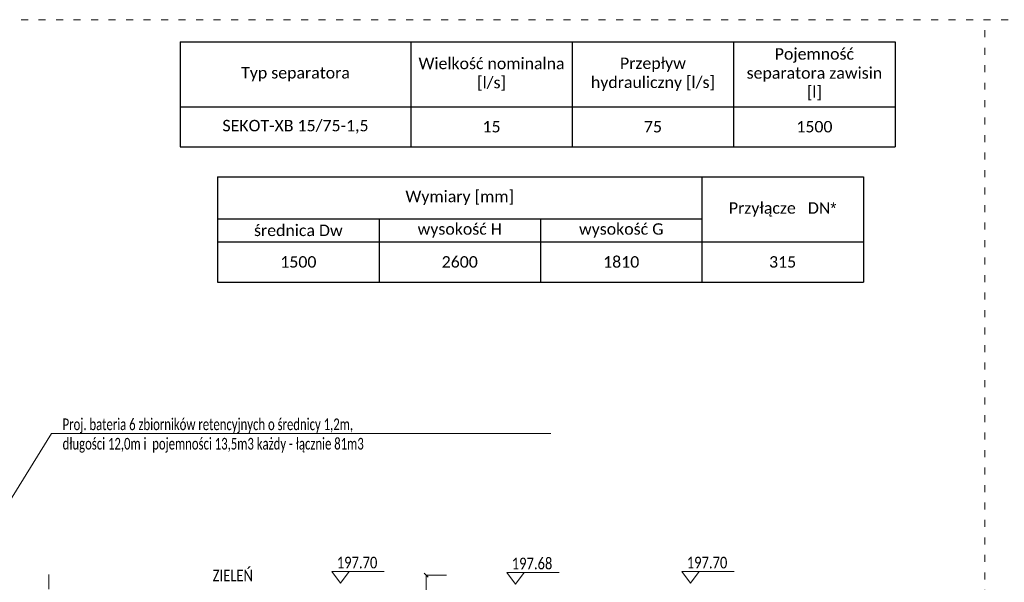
# Model space of a CAD drawing. Header units: millimetres. Extents: x -1212 to 8000, y -2 to 4191.
# Tile 12 of 28: x -949 to -932, y 198 to 207. Entities that reach past the tile are written whole.
import ezdxf
from ezdxf import colors
from ezdxf.entities.mleader import LeaderData, LeaderLine
from ezdxf.math import Vec2, Vec3

# ---------------------------------------------------------------- set-up
doc = ezdxf.new("R2010")
doc.units = ezdxf.units.MM
doc.linetypes.add('ACAD_ISO03W100', pattern=[30, 12, -18])
doc.linetypes.add('DASHDOT', pattern=[1, 0.5, -0.25, 0, -0.25])
for name, color, linetype, lineweight in [('PRIMETECH - KONSTRUKCJA', 7, 'Continuous', 15), ('PRIMETECH - KOTY', 7, 'Continuous', 9), ('PRIMETECH - LINIE PROFILOWE', 7, 'Continuous', 15), ('PRIMETECH - OPISY', 7, 'Continuous', 9)]:
    doc.layers.add(name, color=color, linetype=linetype, lineweight=lineweight)
doc.layers.add('PRIMETECH - NDR--------------', color=6, linetype='Continuous', lineweight=20, plot=False)
doc.styles.add('DYN_DIM', font='arial.ttf')
doc.styles.get("Standard").update_dxf_attribs({"font": 'calibril.ttf'})
doc.dimstyles.new('2', dxfattribs={"dimtxt": 0.2, "dimasz": 0.07, "dimexe": 0, "dimexo": 0, "dimgap": 0.1, "dimtad": 1, "dimzin": 1, "dimdsep": 46, "dimtxsty": 'Standard', "dimblk": 'NONE', "dimcen": 2.5, "dimclrd": 256, "dimclre": 256, "dimclrt": 256, "dimadec": 0, "dimazin": 0, "dimtfac": 1, "dimtmove": 0, "dimatfit": 3, "dimfxl": 1.25, "dimlwd": 5, "dimlwe": 5, "dimarcsym": 0})

# ---------------------------------------------------------------- blocks, each defined once
blk = doc.blocks.new('_Oblique')
at = {"color": 0, "linetype": 'ByBlock', "lineweight": -2}
blk.add_line((-0.5, -0.5), (0.5, 0.5), dxfattribs=at)
blk = doc.blocks.new('*D8053')
at = {"layer": 'DEFPOINTS', "color": 0}
for p in [(-942.344, 197.84), (-941.998, 197.84), (-942.029, 196.734)]:
    blk.add_point(p, dxfattribs=at)
at = {"layer": 'PRIMETECH - LINIE PROFILOWE', "lineweight": 5, "ltscale": 2}
for p, q in [((-941.998, 197.84), (-942.344, 197.84)), ((-942.344, 196.734), (-942.344, 197.84)), ((-942.029, 196.734), (-942.344, 196.734))]:
    blk.add_line(p, q, dxfattribs=at)
at = {"layer": 'PRIMETECH - LINIE PROFILOWE', "lineweight": 5, "xscale": 0.07, "yscale": 0.07, "zscale": 0.07}
for p, rotation in [((-942.344, 197.84), 90), ((-942.344, 196.734), 270)]:
    blk.add_blockref('_Oblique', p, dxfattribs=dict(at, rotation=rotation))
at = {"layer": 'PRIMETECH - LINIE PROFILOWE', "ltscale": 2, "insert": (-942.545, 197.287), "char_height": 0.2, "attachment_point": 5, "rotation": 90}
blk.add_mtext('1.11', dxfattribs=at)
blk = doc.blocks.new('_$0$_None')

msp = doc.modelspace()

# ---------------------------------------------------------------- linework, layer by layer
at = {"color": 0, "lineweight": -2}
for p, q in [((-946.564, 206.988), (-934.306, 206.988)), ((-946.564, 206.988), (-946.564, 205.185)), ((-942.609, 206.988), (-942.609, 205.185)), ((-939.841, 206.988), (-939.841, 205.185)), ((-937.074, 206.988), (-937.074, 205.185)), ((-934.306, 206.988), (-934.306, 205.185)), ((-946.564, 205.872), (-934.306, 205.872)), ((-946.564, 205.185), (-934.306, 205.185)), ((-945.921, 204.669), (-934.851, 204.669)), ((-945.921, 204.669), (-945.921, 202.866)), ((-937.619, 204.669), (-937.619, 202.866)), ((-934.851, 204.669), (-934.851, 202.866)), ((-945.921, 203.95), (-937.619, 203.95)), ((-943.154, 203.95), (-943.154, 202.866)), ((-940.386, 203.95), (-940.386, 202.866)), ((-945.921, 203.553), (-934.851, 203.553)), ((-945.921, 202.866), (-934.851, 202.866))]:
    msp.add_line(p, q, dxfattribs=at)
at = {"layer": 'PRIMETECH - KONSTRUKCJA', "linetype": 'DASHDOT', "ltscale": 0.5}
msp.add_line((-948.814, 194.6), (-948.814, 197.973), dxfattribs=at)
at = {"layer": 'PRIMETECH - KOTY'}
for p, q in [((-943.964, 197.9), (-943.064, 197.9)), ((-940.964, 197.884), (-940.064, 197.884)), ((-937.964, 197.9), (-937.064, 197.9))]:
    msp.add_line(p, q, dxfattribs=at)
for points in [[(-943.964, 197.9), (-943.814, 197.7), (-943.664, 197.9)], [(-940.964, 197.884), (-940.814, 197.684), (-940.664, 197.884)], [(-937.964, 197.9), (-937.814, 197.7), (-937.664, 197.9)]]:
    msp.add_lwpolyline(points, close=True, dxfattribs=at)
at = {"layer": 'PRIMETECH - NDR--------------', "linetype": 'ACAD_ISO03W100', "ltscale": 0.01}
for p, q in [((-861.27, 207.365), (-968.77, 207.365)), ((-932.77, 178.865), (-932.77, 207.365))]:
    msp.add_line(p, q, dxfattribs=at)

# ---------------------------------------------------------------- texts
at = {"color": 0, "attachment_point": 5}
for s, insert, char_height, width in [('Pojemność separatora zawisin [l]', (-935.69, 206.43), 0.19612, 2.63679), ('Wielkość nominalna [l/s]', (-941.225, 206.43), 0.19612, 2.63679), ('Przepływ hydrauliczny [l/s]', (-938.458, 206.43), 0.19612, 2.63679), ('Typ separatora', (-944.586, 206.43), 0.19612, 3.82416), ('SEKOT-XB 15/75-1,5', (-944.586, 205.529), 0.19612, 3.82416), ('15', (-941.225, 205.529), 0.1961, 2.63679), ('75', (-938.458, 205.529), 0.1961, 2.63679), ('1500', (-935.69, 205.529), 0.1961, 2.63679), ('Wymiary [mm]', (-941.77, 204.309), 0.19612, 8.17187), ('Przyłącze   DN{\\fBodoni MT|b0|i0|c0|p18;\\C256;*}', (-936.235, 204.111), 0.19612, 2.63679), ('średnica Dw', (-944.537, 203.751), 0.19612, 2.63679), ('wysokość H', (-941.77, 203.751), 0.1961, 2.63679), ('wysokość G', (-939.002, 203.751), 0.1961, 2.63679), ('1500', (-944.537, 203.21), 0.1961, 2.63679), ('2600', (-941.77, 203.21), 0.1961, 2.63679), ('1810', (-939.002, 203.21), 0.1961, 2.63679), ('315', (-936.235, 203.21), 0.1961, 2.63679)]:
    msp.add_mtext(s, dxfattribs=dict(at, insert=insert, char_height=char_height, width=width))
at = {"layer": 'PRIMETECH - OPISY', "ltscale": 10, "width": 0.8}
for s, p in [('197.70', (-943.878, 197.955)), ('197.68', (-940.878, 197.939)), ('197.70', (-937.878, 197.955)), ('ZIELEŃ', (-946.005, 197.732))]:
    msp.add_text(s, height=0.2, dxfattribs=at).set_placement(p)

# ---------------------------------------------------------------- dimensions: what is measured, and where the dimension line sits
at = {"layer": 'PRIMETECH - LINIE PROFILOWE', "ltscale": 2}
dim = msp.add_linear_dim(base=(-942.344, 197.84), p1=(-942.029, 196.734), p2=(-941.998, 197.84), angle=90, dimstyle='2', override={"dimblk1": 'Oblique', "dimblk2": 'Oblique', "dimsah": 1}, dxfattribs=at)
dim.commit()
dim.dimension.update_dxf_attribs({"geometry": '*D8053', "text_midpoint": (-942.545, 197.287)})

# ---------------------------------------------------------------- leaders
at = {"layer": 'PRIMETECH - OPISY', "ltscale": 10}
ml = msp.add_multileader_mtext('Standard', dxfattribs=at)
ml.set_content('\\fCalibri Light|b0|i0|c238;\\W0.7;Proj. bateria 6 zbiorników retencyjnych o średnicy 1,2m,\\Pdługości 12,0m i  pojemności 13,5m3 każdy - łącznie 81m3', color=256, style='DYN_DIM')
ml.set_leader_properties(color=256, linetype='ByLayer', lineweight=-1)
ml.set_arrow_properties(name='_$0$_None')
ml.build(insert=Vec2(0, 0))
ml.multileader.update_dxf_attribs({"has_text_frame": 1, "text_left_attachment_type": 6, "text_right_attachment_type": 6, "dogleg_length": 0.108, "arrow_head_size": 0.1})
ctx = ml.context
ctx.base_point, ctx.char_height, ctx.arrow_head_size, ctx.landing_gap_size, ctx.plane_origin = Vec3(-948.619, 200.27), 0.2, 0.1, 0.04, Vec3(-976.82, 181.447)
ctx.left_attachment, ctx.right_attachment = 6, 6
notes = []
notes.append((ctx, [(0, (1, 1, 0), (-948.767, 200.27), (1, 0), 0.148, [(0, [(-951.38, 196.052)], 0, [])])]))
ctx.mtext.insert, ctx.mtext.width, ctx.mtext.flow_direction = Vec3(-948.579, 200.526), 3998.67654, 5
ml = msp.add_multileader_mtext('Standard', dxfattribs=at)
ml.set_content('\\fCalibri Light|b0|i0|c238;\\W0.7;Taśma ostrzegawcza koloru niebieskiego', color=256, style='DYN_DIM')
ml.set_leader_properties(color=256, linetype='ByLayer', lineweight=-1)
ml.set_arrow_properties(name='_$0$_None')
ml.build(insert=Vec2(0, 0))
ml.multileader.update_dxf_attribs({"has_text_frame": 1, "text_left_attachment_type": 6, "text_right_attachment_type": 6, "dogleg_length": 0.108, "arrow_head_size": 0.1})
ctx = ml.context
ctx.base_point, ctx.char_height, ctx.arrow_head_size, ctx.landing_gap_size, ctx.plane_origin = Vec3(-1191.599, 199.571, -225.442), 0.2, 0.1, 0.04, Vec3(-1218.649, 180.749, -225.442)
ctx.left_attachment, ctx.right_attachment = 6, 6
notes.append((ctx, [(0, (1, 1, 0), (-1191.747, 199.571, -225.442), (1, 0), 0.148, [(0, [(-1192.81, 196.6, -225.442)], 0, [])])]))
ctx.mtext.insert, ctx.mtext.width, ctx.mtext.flow_direction = Vec3(-1191.559, 199.828, -225.442), 3998.67654, 5
for ctx, leaders in notes:
    for number, flags, end, landing, length, lines in leaders:
        leader = LeaderData()
        leader.index, (leader.has_last_leader_line, leader.has_dogleg_vector, leader.attachment_direction) = number, flags
        leader.last_leader_point, leader.dogleg_vector, leader.dogleg_length = Vec3(end), Vec3(landing), length
        for number, points, colour, breaks in lines:
            line = LeaderLine()
            line.index, line.vertices, line.color, line.breaks = number, Vec3.list(points), colors.encode_raw_color(colour), breaks
            leader.lines.append(line)
        ctx.leaders.append(leader)

doc.saveas('drawing.dxf')
